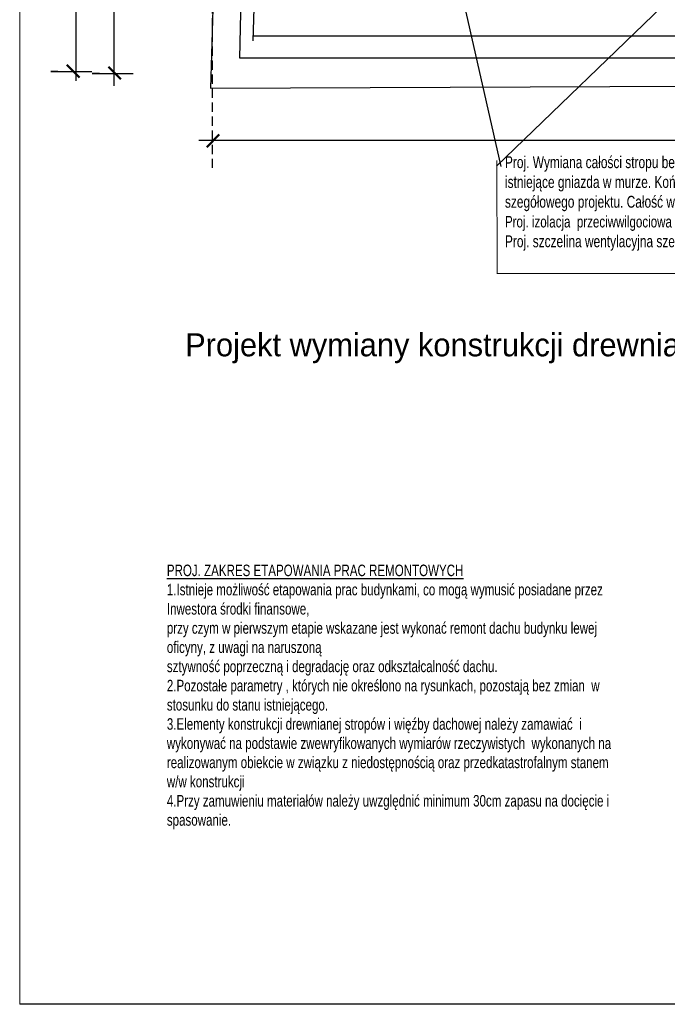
# Model space of a CAD drawing. Header units: millimetres. Extents: x 5545 to 136433, y -146986 to -36607.
# Tile 104 of 159: x 35027 to 35730, y -52264 to -51195. Entities that reach past the tile are written whole.
import ezdxf

# ---------------------------------------------------------------- set-up
doc = ezdxf.new("R2010")
doc.units = ezdxf.units.MM
doc.header["$LTSCALE"] = 8
doc.linetypes.add('VERDECKT', pattern=[9.525, 6.35, -3.175])
doc.layers.add('1', color=7, linetype='Continuous')
doc.layers.add('Arc_opisy', color=18, linetype='Continuous')
for name, color, linetype, lineweight in [('cienk.', 161, 'Continuous', 15), ('GRUBA', 74, 'Continuous', 50), ('Standard', 7, 'Continuous', 25)]:
    doc.layers.add(name, color=color, linetype=linetype, lineweight=lineweight)
doc.styles.add('BIKTG', font='BIKROMSW.SHX')
doc.styles.add('TXT50', font='bikroms.shx', dxfattribs={"width": 0.75, "height": 10})

# ---------------------------------------------------------------- blocks, each defined once
blk = doc.blocks.new('G$C8C1C8AAF')
at = {"layer": 'Arc_opisy', "color": 250, "lineweight": 20, "ltscale": 0.5}
blk.add_line((0, 0), (0, 2926.3), dxfattribs=at)
at = {"layer": 'Standard', "color": 15, "lineweight": 25, "ltscale": 2}
blk.add_line((4156.4, 0), (0, 0), dxfattribs=at)
blk = doc.blocks.new('G$C1C2C7789')
at = {"layer": 'Arc_opisy', "lineweight": 25, "ltscale": 0.1}
blk.add_blockref('G$C8C1C8AAF', (0, 0), dxfattribs=at)
blk = doc.blocks.new('G$CFA82744B')
at = {"layer": 'Arc_opisy', "color": 1, "lineweight": 25, "ltscale": 0.1}
blk.add_blockref('G$C1C2C7789', (0, 0), dxfattribs=at)

msp = doc.modelspace()

# ---------------------------------------------------------------- linework, layer by layer
at = {"color": 250, "linetype": 'ByBlock', "lineweight": 50}
for p, q in [((35078.61, -51244.384), (35092.128, -51257.903)), ((35123.598, -51246.526), (35137.117, -51260.045)), ((35243.945, -51320.101), (35230.426, -51333.62))]:
    msp.add_line(p, q, dxfattribs=at)
at = {"layer": '1', "color": 250, "linetype": 'ByBlock', "lineweight": 20}
for p, q in [((35545.517, -51470.261), (35545.09, -51348.083)), ((35945.224, -51470.757), (35545.09, -51470.757))]:
    msp.add_line(p, q, dxfattribs=at)
at = {"layer": 'Arc_opisy', "color": 250, "lineweight": 25, "ltscale": 0.2}
for p, q in [((35544.599, -51354.241), (35921.05, -50991.636)), ((35549.912, -51354.745), (35468.949, -50998.55))]:
    msp.add_line(p, q, dxfattribs=at)
at = {"layer": 'Arc_opisy', "color": 250, "linetype": 'VERDECKT', "lineweight": 25, "ltscale": 0.2}
msp.add_line((35236.36, -51163.352), (35236.36, -51356.05), dxfattribs=at)
at = {"layer": 'Standard', "color": 250, "lineweight": 25, "ltscale": 2}
for p, q in [((35088.368, -49639.53), (35088.368, -51261.5)), ((35129.5, -49642.272), (35129.5, -51266.984)), ((35068.791, -51251.531), (35061.092, -51251.531)), ((35061.092, -51251.531), (35105.611, -51251.531)), ((35113.779, -51253.673), (35106.08, -51253.673)), ((35106.08, -51253.673), (35150.599, -51253.673)), ((38237.83, -51326.441), (35221.839, -51326.441))]:
    msp.add_line(p, q, dxfattribs=at)
at = {"layer": 'Standard', "color": 250, "lineweight": 25}
for p, q in [((35278.747, -49647.262), (35234.565, -51269.8)), ((35278.747, -49647.262), (35234.565, -51269.8)), ((35266.221, -51236.965), (35305, -49675.049)), ((35323.58, -49683.722), (35280.426, -51218.195)), ((35280.426, -51212.888), (36254.827, -51212.888)), ((35280.426, -51212.888), (36254.827, -51212.888)), ((36240.306, -51236.965), (35266.212, -51236.965)), ((36240.306, -51236.965), (35266.212, -51236.965)), ((35234.565, -51269.8), (36233.166, -51264.976)), ((35234.565, -51269.8), (36233.166, -51264.976))]:
    msp.add_line(p, q, dxfattribs=at)

# ---------------------------------------------------------------- block references
at = {"layer": 'Arc_opisy', "color": 250, "lineweight": 25, "ltscale": 0.1}
msp.add_blockref('G$CFA82744B', (35027.343, -52263.923), dxfattribs=at)

# ---------------------------------------------------------------- texts
at = {"color": 250, "lineweight": 25, "ltscale": 100, "insert": (35187.045, -51786.733), "char_height": 10, "width": 496.19743, "attachment_point": 1, "style": 'TXT50'}
msp.add_mtext('\\pxt50.459999,52.980001;{\\L\\H1.25x;\\C5;PROJ. ZAKRES ETAPOWANIA PRAC REMONTOWYCH\\P\\l\\C256;1.Istnieje możliwość etapowania prac budynkami, co mogą wymusić posiadane przez Inwestora środki finansowe,\\P\\pt67.5;przy czym w pierwszym etapie wskazane jest wykonać remont dachu budynku lewej oficyny, z uwagi na naruszoną\\Psztywność poprzeczną i degradację oraz odkształcalność dachu.\\P2.Pozostałe parametry , których nie określono na rysunkach, pozostają bez zmian  w stosunku do stanu istniejącego.\\P3.Elementy konstrukcji drewnianej stropów i więźby dachowej należy zamawiać  i wykonywać na podstawie zwewryfikowanych wymiarów rzeczywistych  wykonanych na realizowanym obiekcie w związku z niedostępnością oraz przedkatastrofalnym stanem w/w konstrukcji\\P\\Fbikroms|c238;\\H1.000001x;\\C250;4.Przy zamuwieniu materiałów należy uwzględnić minimum 30cm zapasu na docięcie i spasowanie\\Fbikroms.shx|c238;\\H0.999999x;\\C256;. \\P\\H0.8x; \\P}', dxfattribs=at)
at = {"layer": 'cienk.', "color": 250, "insert": (35553.965, -51343.555), "char_height": 12.875, "width": 658.89286, "attachment_point": 1, "style": 'TXT50'}
msp.add_mtext('Proj. Wymiana całości stropu belkowego. Nowe belki konstrukcji stropu drewnianego 22x28cm montować można w istniejące gniazda w murze. Końce belek zakotwić                w ścianach (zabezpieczyć np. papą) wg. rys, szegółowego projektu. Całość wykonać według opisu w projekcie.\\P{\\H0.970874x;\\C7;Proj. izolacja  przeciwwilgociowa belek w gnieździe papą  asfaltową\\H1.03x;.\\PProj. szczelina wentylacyjna szer. 2 cm belek w gnieździe .\\P}', dxfattribs=at)
at = {"layer": 'GRUBA', "color": 250, "style": 'BIKTG'}
msp.add_text('Projekt wymiany konstrukcji drewnianej  trójkątnego szczytu z skala 1:50', height=25, dxfattribs=at).set_placement((35206.905, -51560.657))

doc.saveas('drawing.dxf')
